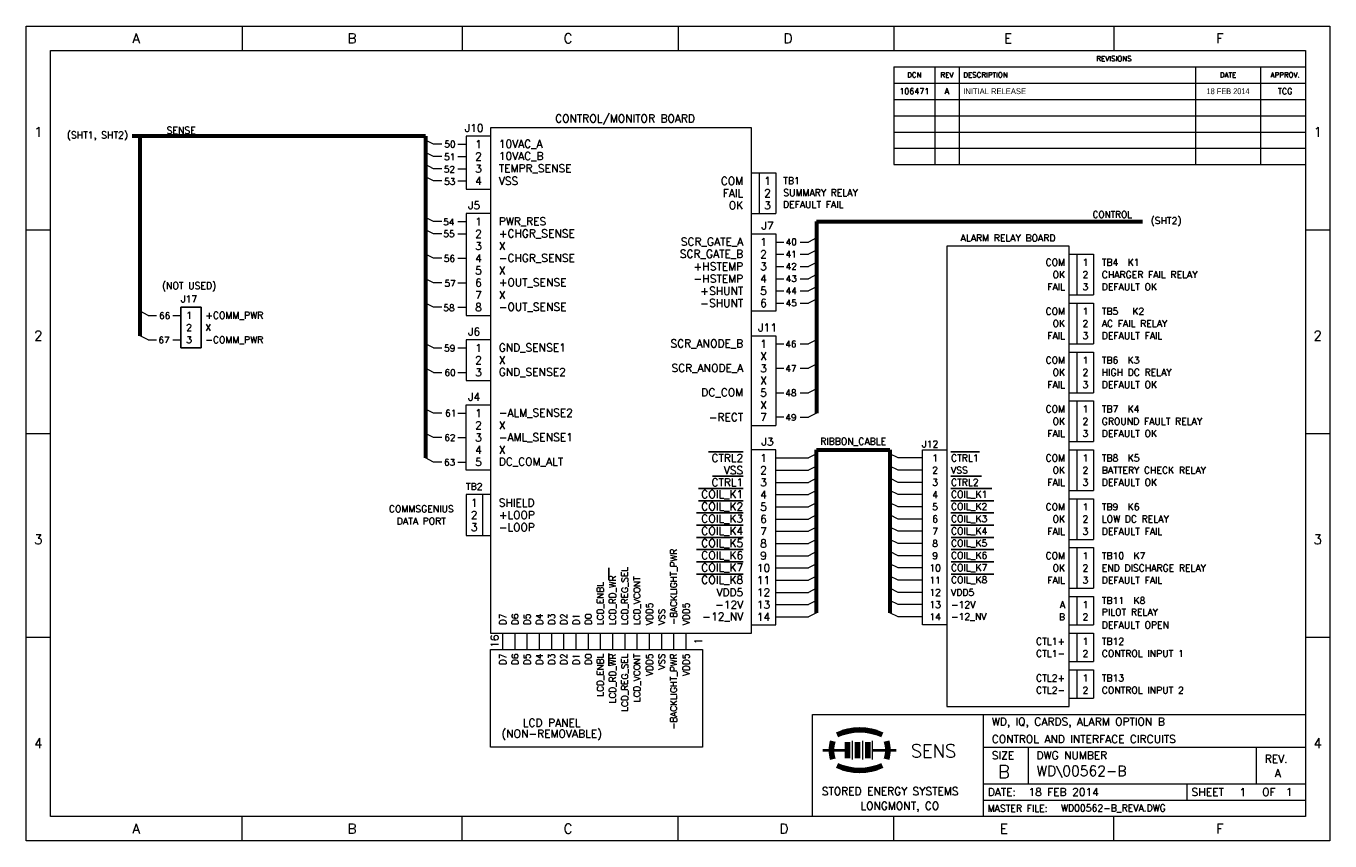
# Model space of a CAD drawing. Header units: inches. Extents: x 0.5 to 16.5, y 0.5 to 10.5.
import ezdxf
from ezdxf.enums import TextEntityAlignment as Align

# ---------------------------------------------------------------- set-up
doc = ezdxf.new("R2010")
doc.units = ezdxf.units.IN
doc.header["$MEASUREMENT"] = 0
doc.linetypes.add('SLD-Solid', pattern=[0])
for name, color, linetype in [('SHT1', 7, 'SLD-Solid'), ('SHT3', 7, 'SLD-Solid'), ('SLD-0', 7, 'SLD-Solid')]:
    doc.layers.add(name, color=color, linetype=linetype)
doc.styles.add('SLDTEXTSTYLE0', font='TXT_____.TTF')
doc.styles.add('SLDTEXTSTYLE3', font='TXT', dxfattribs={"width": 0.909091})
doc.styles.add('SLDTEXTSTYLE7', font='TXT', dxfattribs={"width": 0.966667})

msp = doc.modelspace()

# ---------------------------------------------------------------- linework, layer by layer
for p, q in [((2.4, 6.55), (2.4, 7.05)), ((2.4, 7.05), (2.65, 7.05)), ((2.65, 7.05), (2.65, 6.55)), ((2.65, 6.55), (2.4, 6.55))]:
    msp.add_line(p, q)
at = {"layer": 'SHT1', "linetype": 'SLD-Solid', "lineweight": 60}
for p, q in [((2, 9.15), (1.8, 9.15)), ((1.9, 6.7), (1.9, 9.15)), ((5.4, 9.15), (2, 9.15)), ((5.4, 9.15), (5.4, 5.2)), ((10.2, 8.1), (10.2, 5.75)), ((10.2, 8.1), (14.2, 8.1))]:
    msp.add_line(p, q, dxfattribs=at)
at = {"layer": 'SHT1', "linetype": 'SLD-Solid', "lineweight": 15}
for p, q in [((5.9, 9.15), (5.9, 8.5)), ((6.2, 9.15), (5.9, 9.15)), ((6.2, 9.25), (6.2, 3.05)), ((9.4, 9.25), (6.2, 9.25)), ((9.4, 3.05), (9.4, 9.25)), ((5.5, 9.05), (5.4, 9.1)), ((5.6, 9.05), (5.5, 9.05)), ((5.8, 9.05), (5.9, 9.05)), ((5.5, 8.9), (5.4, 8.95)), ((5.6, 8.9), (5.5, 8.9)), ((5.8, 8.9), (5.9, 8.9)), ((5.5, 8.75), (5.4, 8.8)), ((5.5, 8.6), (5.4, 8.65)), ((5.6, 8.75), (5.5, 8.75)), ((5.8, 8.75), (5.9, 8.75)), ((9.4, 8.7), (9.7, 8.7)), ((9.5, 8.2), (9.5, 8.7)), ((9.7, 8.7), (9.7, 8.2)), ((5.6, 8.6), (5.5, 8.6)), ((5.8, 8.6), (5.9, 8.6)), ((5.9, 8.5), (6.2, 8.5)), ((5.9, 8.2), (5.9, 6.95)), ((6.2, 8.2), (5.9, 8.2)), ((9.4, 8.2), (9.7, 8.2)), ((5.5, 8.1), (5.4, 8.15)), ((5.5, 7.95), (5.4, 8)), ((5.6, 8.1), (5.5, 8.1)), ((5.8, 8.1), (5.9, 8.1)), ((5.6, 7.95), (5.5, 7.95)), ((5.8, 7.95), (5.9, 7.95)), ((9.4, 7.95), (9.7, 7.95)), ((9.7, 7.95), (9.7, 7)), ((9.7, 7.85), (9.8, 7.85)), ((9.7, 7.85), (9.8, 7.85)), ((10, 7.85), (10.1, 7.85)), ((10.2, 7.9), (10.1, 7.85)), ((5.5, 7.65), (5.4, 7.7)), ((9.7, 7.7), (9.8, 7.7)), ((9.7, 7.7), (9.8, 7.7)), ((10, 7.7), (10.1, 7.7)), ((10.2, 7.75), (10.1, 7.7)), ((13.3, 7.7), (13.6, 7.7)), ((13.4, 7.2), (13.4, 7.7)), ((13.6, 7.7), (13.6, 7.2)), ((5.6, 7.65), (5.5, 7.65)), ((5.8, 7.65), (5.9, 7.65)), ((9.7, 7.55), (9.8, 7.55)), ((9.7, 7.55), (9.8, 7.55)), ((10, 7.55), (10.1, 7.55)), ((10.2, 7.6), (10.1, 7.55)), ((5.5, 7.35), (5.4, 7.4)), ((9.7, 7.4), (9.8, 7.4)), ((9.7, 7.4), (9.8, 7.4)), ((10, 7.4), (10.1, 7.4)), ((10.2, 7.45), (10.1, 7.4)), ((5.6, 7.35), (5.5, 7.35)), ((5.8, 7.35), (5.9, 7.35)), ((9.7, 7.25), (9.8, 7.25)), ((9.7, 7.25), (9.8, 7.25)), ((10, 7.25), (10.1, 7.25)), ((10.2, 7.3), (10.1, 7.25)), ((5.5, 7.05), (5.4, 7.1)), ((5.6, 7.05), (5.5, 7.05)), ((5.8, 7.05), (5.9, 7.05)), ((9.7, 7.1), (9.8, 7.1)), ((9.7, 7.1), (9.8, 7.1)), ((10, 7.1), (10.1, 7.1)), ((10.2, 7.15), (10.1, 7.1)), ((13.3, 7.2), (13.6, 7.2)), ((13.3, 7.1), (13.6, 7.1)), ((13.4, 6.6), (13.4, 7.1)), ((13.6, 7.1), (13.6, 6.6)), ((2, 6.95), (1.9, 7)), ((2, 6.95), (2.1, 6.95)), ((2.3, 6.95), (2.4, 6.95)), ((5.9, 6.95), (6.2, 6.95)), ((9.7, 7), (9.4, 7)), ((2, 6.65), (1.9, 6.7)), ((2, 6.65), (2.1, 6.65)), ((2.3, 6.65), (2.4, 6.65)), ((5.5, 6.55), (5.4, 6.6)), ((5.9, 6.65), (5.9, 6.15)), ((6.2, 6.65), (5.9, 6.65)), ((9.4, 6.7), (9.7, 6.7)), ((9.7, 6.7), (9.7, 5.6)), ((9.7, 6.6), (9.8, 6.6)), ((9.7, 6.6), (9.8, 6.6)), ((10, 6.6), (10.1, 6.6)), ((10.2, 6.65), (10.1, 6.6)), ((13.3, 6.6), (13.6, 6.6)), ((5.5, 6.55), (5.6, 6.55)), ((5.8, 6.55), (5.9, 6.55)), ((13.3, 6.5), (13.6, 6.5)), ((13.4, 6), (13.4, 6.5)), ((13.6, 6.5), (13.6, 6)), ((5.5, 6.25), (5.4, 6.3)), ((5.5, 6.25), (5.6, 6.25)), ((5.8, 6.25), (5.9, 6.25)), ((9.7, 6.3), (9.8, 6.3)), ((9.7, 6.3), (9.8, 6.3)), ((10, 6.3), (10.1, 6.3)), ((10.2, 6.35), (10.1, 6.3)), ((5.9, 6.15), (6.2, 6.15)), ((9.7, 6), (9.8, 6)), ((9.7, 6), (9.8, 6)), ((10, 6), (10.1, 6)), ((10.2, 6.05), (10.1, 6)), ((13.3, 6), (13.6, 6)), ((5.5, 5.75), (5.4, 5.8)), ((5.9, 5.05), (5.9, 5.85)), ((5.9, 5.85), (6.2, 5.85)), ((13.3, 5.9), (13.6, 5.9)), ((13.4, 5.4), (13.4, 5.9)), ((13.6, 5.9), (13.6, 5.4)), ((5.6, 5.75), (5.5, 5.75)), ((5.8, 5.75), (5.9, 5.75)), ((9.4, 5.6), (9.7, 5.6)), ((9.8, 5.7), (9.7, 5.7)), ((9.8, 5.7), (9.7, 5.7)), ((10, 5.7), (10.1, 5.7)), ((10.2, 5.75), (10.1, 5.7)), ((5.5, 5.45), (5.4, 5.5)), ((5.6, 5.45), (5.5, 5.45)), ((5.8, 5.45), (5.9, 5.45)), ((9.7, 5.3), (9.4, 5.3)), ((9.7, 3.15), (9.7, 5.3)), ((13.3, 5.4), (13.6, 5.4)), ((13.3, 5.3), (13.6, 5.3)), ((13.4, 4.8), (13.4, 5.3)), ((13.6, 5.3), (13.6, 4.8)), ((5.5, 5.15), (5.4, 5.2)), ((5.6, 5.15), (5.5, 5.15)), ((5.8, 5.15), (5.9, 5.15)), ((6.2, 5.05), (5.9, 5.05)), ((5.9, 4.75), (5.9, 4.25)), ((6.2, 4.75), (5.9, 4.75)), ((6.1, 4.75), (6.1, 4.25)), ((13.3, 4.8), (13.6, 4.8)), ((13.3, 4.7), (13.6, 4.7)), ((13.4, 4.2), (13.4, 4.7)), ((13.6, 4.7), (13.6, 4.2)), ((5.9, 4.25), (6.2, 4.25)), ((13.3, 4.2), (13.6, 4.2)), ((13.3, 4.1), (13.6, 4.1)), ((13.4, 3.6), (13.4, 4.1)), ((13.6, 4.1), (13.6, 3.6)), ((13.3, 3.6), (13.6, 3.6)), ((13.3, 3.5), (13.6, 3.5)), ((13.4, 3.15), (13.4, 3.5)), ((13.6, 3.5), (13.6, 3.15)), ((6.2, 3.05), (9.4, 3.05)), ((6.35, 2.85), (6.35, 3.05)), ((6.5, 2.85), (6.5, 3.05)), ((6.65, 2.85), (6.65, 3.05)), ((6.8, 2.85), (6.8, 3.05)), ((6.95, 2.85), (6.95, 3.05)), ((7.1, 2.85), (7.1, 3.05)), ((7.25, 2.85), (7.25, 3.05)), ((7.4, 2.85), (7.4, 3.05)), ((7.55, 2.85), (7.55, 3.05)), ((7.7, 2.85), (7.7, 3.05)), ((7.85, 2.85), (7.85, 3.05)), ((8, 2.85), (8, 3.05)), ((8.15, 2.85), (8.15, 3.05)), ((8.3, 2.85), (8.3, 3.05)), ((8.45, 2.85), (8.45, 3.05)), ((8.6, 2.85), (8.6, 3.05)), ((9.4, 3.15), (9.7, 3.15)), ((13.3, 3.15), (13.6, 3.15)), ((13.3, 3.05), (13.6, 3.05)), ((13.4, 2.7), (13.4, 3.05)), ((13.6, 3.05), (13.6, 2.7)), ((6.2, 1.65), (6.2, 2.85)), ((6.2, 2.85), (8.8, 2.85)), ((8.8, 2.85), (8.8, 1.65)), ((13.3, 2.7), (13.6, 2.7)), ((13.3, 2.6), (13.6, 2.6)), ((13.4, 2.25), (13.4, 2.6)), ((13.6, 2.6), (13.6, 2.25)), ((13.3, 2.25), (13.6, 2.25)), ((8.8, 1.65), (6.2, 1.65))]:
    msp.add_line(p, q, dxfattribs=at)
at = {"layer": 'SHT1', "linetype": 'SLD-Solid'}
for p, q in [((8.875, 5.275), (9.3, 5.275)), ((11.85, 5.275), (12.2, 5.275)), ((8.925, 4.975), (9.3, 4.975)), ((11.85, 4.975), (12.225, 4.975)), ((8.75, 4.825), (9.3, 4.825)), ((11.85, 4.825), (12.35, 4.825)), ((8.75, 4.675), (9.3, 4.675)), ((11.85, 4.675), (12.375, 4.675)), ((8.725, 4.525), (9.3, 4.525)), ((11.85, 4.525), (12.375, 4.525)), ((8.725, 4.375), (9.3, 4.375)), ((11.85, 4.375), (12.375, 4.375)), ((8.725, 4.225), (9.3, 4.225)), ((11.851, 4.225), (12.375, 4.225)), ((8.725, 4.075), (9.3, 4.075)), ((11.851, 4.075), (12.375, 4.075)), ((7.65, 3.7), (7.65, 3.85)), ((8.725, 3.925), (9.3, 3.925)), ((11.851, 3.925), (12.375, 3.925)), ((8.725, 3.775), (9.3, 3.775)), ((11.851, 3.775), (12.375, 3.775)), ((7.65, 2.65), (7.65, 2.8))]:
    msp.add_line(p, q, dxfattribs=at)
at = {"layer": 'SHT3', "linetype": 'Continuous', "lineweight": 15}
for p, q in [((11.8, 7.8), (11.8, 2.15)), ((13.3, 7.8), (11.8, 7.8)), ((13.3, 2.15), (13.3, 7.8)), ((11.5, 3.15), (11.5, 5.3)), ((11.5, 5.3), (11.8, 5.3)), ((9.7, 5.2), (10.1, 5.2)), ((10.2, 5.25), (10.1, 5.2)), ((11.2, 5.2), (11.1, 5.25)), ((11.5, 5.2), (11.2, 5.2)), ((9.7, 5.05), (10.1, 5.05)), ((10.2, 5.1), (10.1, 5.05)), ((11.2, 5.05), (11.1, 5.1)), ((11.5, 5.05), (11.2, 5.05)), ((9.7, 4.9), (10.1, 4.9)), ((10.2, 4.95), (10.1, 4.9)), ((10.2, 4.8), (10.1, 4.75)), ((11.2, 4.9), (11.1, 4.95)), ((11.2, 4.75), (11.1, 4.8)), ((11.5, 4.9), (11.2, 4.9)), ((9.7, 4.75), (10.1, 4.75)), ((10.2, 4.65), (10.1, 4.6)), ((11.2, 4.6), (11.1, 4.65)), ((11.5, 4.75), (11.2, 4.75)), ((9.7, 4.6), (10.1, 4.6)), ((10.2, 4.5), (10.1, 4.45)), ((11.2, 4.45), (11.1, 4.5)), ((11.5, 4.6), (11.2, 4.6)), ((9.7, 4.45), (10.1, 4.45)), ((10.2, 4.35), (10.1, 4.3)), ((11.2, 4.3), (11.1, 4.35)), ((11.5, 4.45), (11.2, 4.45)), ((9.7, 4.3), (10.1, 4.3)), ((10.2, 4.2), (10.1, 4.15)), ((11.2, 4.15), (11.1, 4.2)), ((11.5, 4.3), (11.2, 4.3)), ((9.7, 4.15), (10.1, 4.15)), ((9.7, 4), (10.1, 4)), ((10.2, 4.05), (10.1, 4)), ((11.2, 4), (11.1, 4.05)), ((11.5, 4.15), (11.2, 4.15)), ((11.5, 4), (11.2, 4)), ((9.7, 3.85), (10.1, 3.85)), ((10.2, 3.9), (10.1, 3.85)), ((11.2, 3.85), (11.1, 3.9)), ((11.5, 3.85), (11.2, 3.85)), ((9.7, 3.7), (10.1, 3.7)), ((10.2, 3.75), (10.1, 3.7)), ((11.2, 3.7), (11.1, 3.75)), ((11.5, 3.7), (11.2, 3.7)), ((9.7, 3.55), (10.1, 3.55)), ((10.2, 3.6), (10.1, 3.55)), ((11.2, 3.55), (11.1, 3.6)), ((11.5, 3.55), (11.2, 3.55)), ((9.7, 3.4), (10.1, 3.4)), ((10.2, 3.45), (10.1, 3.4)), ((11.2, 3.4), (11.1, 3.45)), ((11.5, 3.4), (11.2, 3.4)), ((9.7, 3.25), (10.1, 3.25)), ((10.2, 3.3), (10.1, 3.25)), ((11.2, 3.25), (11.1, 3.3)), ((11.5, 3.25), (11.2, 3.25)), ((11.8, 3.15), (11.5, 3.15)), ((11.8, 2.15), (13.3, 2.15))]:
    msp.add_line(p, q, dxfattribs=at)
at = {"layer": 'SHT3', "linetype": 'Continuous', "lineweight": 60}
for p, q in [((10.2, 5.3), (11.1, 5.3)), ((10.2, 3.3), (10.2, 5.3)), ((11.1, 5.3), (11.1, 3.3))]:
    msp.add_line(p, q, dxfattribs=at)
at = {"layer": 'SLD-0', "color": 7, "linetype": 'Continuous', "lineweight": 15}
for p, q in [((0.5, 10.5), (16.5, 10.5)), ((0.5, 0.5), (0.5, 10.5)), ((3.15, 10.5), (3.15, 10.2)), ((5.85, 10.5), (5.85, 10.2)), ((8.5, 10.5), (8.5, 10.2)), ((11.15, 10.5), (11.15, 10.2)), ((13.85, 10.5), (13.85, 10.2)), ((16.5, 10.5), (16.5, 0.5)), ((0.8, 10.2), (16.2, 10.2)), ((0.8, 0.8), (0.8, 10.2)), ((16.2, 10.2), (16.2, 0.8)), ((11.15, 10), (11.15, 8.8)), ((11.15, 10), (16.2, 10)), ((11.65, 10), (11.65, 8.8)), ((11.95, 10), (11.95, 8.8)), ((14.85, 10), (14.85, 8.8)), ((15.65, 10), (15.65, 8.8)), ((11.15, 9.8), (16.2, 9.8)), ((11.15, 9.6), (16.2, 9.6)), ((11.15, 9.4), (16.2, 9.4)), ((11.15, 9.2), (16.2, 9.2)), ((11.15, 9), (16.2, 9)), ((11.15, 8.8), (16.2, 8.8)), ((0.5, 8), (0.8, 8)), ((16.2, 8), (16.5, 8)), ((0.5, 5.5), (0.8, 5.5)), ((16.2, 5.5), (16.5, 5.5)), ((0.5, 3), (0.8, 3)), ((16.2, 3), (16.5, 3)), ((16.2, 0.8), (0.8, 0.8)), ((3.15, 0.5), (3.15, 0.8)), ((5.85, 0.5), (5.85, 0.8)), ((8.5, 0.5), (8.5, 0.8)), ((11.15, 0.5), (11.15, 0.8)), ((13.85, 0.5), (13.85, 0.8)), ((16.5, 0.5), (0.5, 0.5))]:
    msp.add_line(p, q, dxfattribs=at)
at = {"layer": 'SLD-0', "linetype": 'SLD-Solid', "lineweight": 15}
for p, q in [((10.15, 2.05), (16.2, 2.05)), ((10.15, 0.8), (10.15, 2.05)), ((12.25, 0.8), (12.25, 2.05)), ((10.639, 1.729), (10.639, 1.499)), ((10.764, 1.729), (10.764, 1.499)), ((10.884, 1.729), (10.884, 1.499)), ((12.25, 1.65), (16.2, 1.65)), ((12.8, 1.2), (12.8, 1.65)), ((15.6, 1.2), (15.6, 1.65)), ((12.25, 1.2), (16.2, 1.2)), ((14.75, 1), (14.75, 1.2)), ((12.25, 1), (16.2, 1))]:
    msp.add_line(p, q, dxfattribs=at)
at = {"layer": 'SLD-0', "linetype": 'SLD-Solid', "lineweight": 40}
for p, q in [((10.279, 1.614), (10.579, 1.614)), ((10.889, 1.614), (11.179, 1.614))]:
    msp.add_line(p, q, dxfattribs=at)
at = {"layer": 'SLD-0', "linetype": 'SLD-Solid', "lineweight": 100}
for p, q in [((10.579, 1.714), (10.579, 1.514)), ((10.704, 1.714), (10.704, 1.514)), ((10.829, 1.714), (10.829, 1.514))]:
    msp.add_line(p, q, dxfattribs=at)
at = {"layer": 'SLD-0', "linetype": 'SLD-Solid', "lineweight": 158}
for centre, radius, start, end in [((10.729, 1.214), 0.65, 65, 115), ((10.804, 1.614), 0.42, 165, 195), ((10.654, 1.614), 0.42, 345, 15), ((10.729, 2.014), 0.65, 245, 295)]:
    msp.add_arc(centre, radius, start, end, dxfattribs=at)

# ---------------------------------------------------------------- texts
at = {"layer": 'SHT1', "linetype": 'Continuous', "style": 'SLDTEXTSTYLE0'}
for s, p in [('J17', (2.5, 7.15)), ('1', (2.5, 6.95)), ('2', (2.5, 6.8)), ('3', (2.5, 6.65))]:
    msp.add_text(s, height=0.0833, dxfattribs=at).set_placement(p, align=Align.MIDDLE_CENTER)
for s, p in [('+COMM_PWR', (2.7, 6.95)), ('X', (2.7, 6.8)), ('-COMM_PWR', (2.7, 6.65))]:
    msp.add_text(s, height=0.0833, dxfattribs=at).set_placement(p, align=Align.MIDDLE_LEFT)
at = {"layer": 'SHT1', "color": 7, "char_height": 0.072}
for s, insert, attachment_point, style in [('{106471}', (11.4, 9.7), 5, 'SLDTEXTSTYLE0'), ('A', (11.8, 9.7), 5, 'SLDTEXTSTYLE0'), ('INITIAL RELEASE', (12, 9.7), 4, 'SLDTEXTSTYLE7'), ('18 FEB 2014', (15.25, 9.7), 5, 'SLDTEXTSTYLE3'), ('TCG', (15.95, 9.7), 5, 'SLDTEXTSTYLE0')]:
    msp.add_mtext(s, dxfattribs=dict(at, insert=insert, attachment_point=attachment_point, style=style))
at = {"layer": 'SHT1', "style": 'SLDTEXTSTYLE0'}
for s, insert, char_height, attachment_point in [('J10', (6, 9.25), 0.096, 5), ('CONTROL/MONITOR BOARD', (7.85, 9.35), 0.096, 5), ('(SHT1, SHT2)', (1.75, 9.15), 0.0833, 6), ('SENSE', (2.403, 9.221), 0.0833, 5), ('50', (5.633, 9.091), 0.08, 1), ('2', (6.05, 8.9), 0.096, 5), ('1', (6.05, 9.05), 0.096, 5), ('10VAC_A', (6.3, 9.05), 0.096, 4), ('10VAC_B', (6.3, 8.9), 0.096, 4), ('51', (5.631, 8.935), 0.08, 1), ('3', (6.05, 8.75), 0.096, 5), ('TEMPR_SENSE', (6.3, 8.75), 0.096, 4), ('52', (5.627, 8.782), 0.08, 1), ('4', (6.05, 8.6), 0.096, 5), ('VSS', (6.3, 8.6), 0.096, 4), ('COM', (9.3, 8.6), 0.096, 6), ('1', (9.6, 8.6), 0.096, 5), ('TB1', (9.792, 8.644), 0.0833, 1), ('53', (5.631, 8.633), 0.08, 1), ('FAIL', (9.3, 8.45), 0.096, 6), ('2', (9.6, 8.45), 0.096, 5), ('SUMMARY RELAY', (9.792, 8.497), 0.0833, 1), ('J5', (6, 8.3), 0.096, 5), ('OK', (9.3, 8.3), 0.096, 6), ('3', (9.6, 8.3), 0.096, 5), ('DEFAULT FAIL', (9.788, 8.353), 0.0833, 1), ('1', (6.05, 8.1), 0.096, 5), ('PWR_RES', (6.3, 8.1), 0.096, 4), ('CONTROL', (13.829, 8.188), 0.08, 5), ('(SHT2)', (14.3, 8.1), 0.0833, 4), ('54', (5.619, 8.135), 0.08, 1), ('2', (6.05, 7.95), 0.096, 5), ('+CHGR_SENSE', (6.3, 7.95), 0.096, 4), ('J7', (9.6, 8.05), 0.096, 5), ('55', (5.621, 7.991), 0.08, 1), ('3', (6.05, 7.8), 0.096, 5), ('X', (6.3, 7.8), 0.096, 4), ('SCR_GATE_A', (9.3, 7.85), 0.096, 6), ('1', (9.55, 7.85), 0.096, 5), ('40', (9.821, 7.891), 0.08, 1), ('56', (5.627, 7.688), 0.08, 1), ('4', (6.05, 7.65), 0.096, 5), ('-CHGR_SENSE', (6.3, 7.65), 0.096, 4), ('SCR_GATE_B', (9.3, 7.7), 0.096, 6), ('2', (9.55, 7.7), 0.096, 5), ('41', (9.821, 7.741), 0.08, 1), ('5', (6.05, 7.5), 0.096, 5), ('X', (6.3, 7.5), 0.096, 4), ('+HSTEMP', (9.3, 7.55), 0.096, 6), ('3', (9.55, 7.55), 0.096, 5), ('42', (9.821, 7.591), 0.08, 1), ('COM', (13.25, 7.6), 0.0833, 6), ('1', (13.5, 7.6), 0.0833, 5), ('(NOT USED)', (2.5, 7.3), 0.0833, 5), ('57', (5.635, 7.382), 0.08, 1), ('6', (6.05, 7.35), 0.096, 5), ('+OUT_SENSE', (6.3, 7.35), 0.096, 4), ('-HSTEMP', (9.3, 7.4), 0.096, 6), ('4', (9.55, 7.4), 0.096, 5), ('43', (9.821, 7.441), 0.08, 1), ('OK', (13.25, 7.45), 0.0833, 6), ('2', (13.5, 7.45), 0.0833, 5), ('7', (6.05, 7.2), 0.096, 5), ('X', (6.3, 7.2), 0.096, 4), ('+SHUNT', (9.3, 7.25), 0.096, 6), ('5', (9.55, 7.25), 0.096, 5), ('44', (9.821, 7.291), 0.08, 1), ('FAIL', (13.25, 7.3), 0.0833, 6), ('3', (13.5, 7.3), 0.0833, 5), ('58', (5.621, 7.082), 0.08, 1), ('8', (6.05, 7.05), 0.096, 5), ('-OUT_SENSE', (6.3, 7.05), 0.096, 4), ('-SHUNT', (9.3, 7.1), 0.096, 6), ('6', (9.55, 7.1), 0.096, 5), ('45', (9.821, 7.141), 0.08, 1), ('COM', (13.25, 7), 0.0833, 6), ('1', (13.5, 7), 0.0833, 5), ('66', (2.132, 6.986), 0.08, 1), ('OK', (13.25, 6.85), 0.0833, 6), ('2', (13.5, 6.85), 0.0833, 5), ('J6', (6, 6.75), 0.096, 5), ('J11', (9.6, 6.8), 0.096, 5), ('FAIL', (13.25, 6.7), 0.0833, 6), ('3', (13.5, 6.7), 0.0833, 5), ('67', (2.124, 6.687), 0.08, 1), ('59', (5.63, 6.587), 0.08, 1), ('1', (6.05, 6.55), 0.096, 5), ('GND_SENSE1', (6.3, 6.55), 0.096, 4), ('SCR_ANODE_B', (9.3, 6.6), 0.096, 6), ('1', (9.55, 6.6), 0.096, 5), ('46', (9.817, 6.638), 0.08, 1), ('2', (6.05, 6.4), 0.096, 5), ('X', (6.3, 6.4), 0.096, 4), ('X', (9.55, 6.45), 0.096, 5), ('COM', (13.25, 6.4), 0.0833, 6), ('1', (13.5, 6.4), 0.0833, 5), ('60', (5.635, 6.287), 0.08, 1), ('3', (6.05, 6.25), 0.096, 5), ('GND_SENSE2', (6.3, 6.25), 0.096, 4), ('SCR_ANODE_A', (9.3, 6.3), 0.096, 6), ('3', (9.55, 6.3), 0.096, 5), ('47', (9.817, 6.338), 0.08, 1), ('OK', (13.25, 6.25), 0.0833, 6), ('2', (13.5, 6.25), 0.0833, 5), ('X', (9.55, 6.15), 0.096, 5), ('FAIL', (13.25, 6.1), 0.0833, 6), ('3', (13.5, 6.1), 0.0833, 5), ('J4', (6, 5.95), 0.096, 5), ('DC_COM', (9.3, 6), 0.096, 6), ('5', (9.55, 6), 0.096, 5), ('48', (9.817, 6.038), 0.08, 1), ('61', (5.642, 5.789), 0.08, 1), ('1', (6.05, 5.75), 0.096, 5), ('-ALM_SENSE2', (6.3, 5.75), 0.096, 4), ('-RECT', (9.3, 5.7), 0.096, 6), ('X', (9.55, 5.85), 0.096, 5), ('7', (9.55, 5.7), 0.096, 5), ('COM', (13.25, 5.8), 0.0833, 6), ('1', (13.5, 5.8), 0.0833, 5), ('2', (6.05, 5.6), 0.096, 5), ('X', (6.3, 5.6), 0.096, 4), ('49', (9.817, 5.738), 0.08, 1), ('OK', (13.25, 5.65), 0.0833, 6), ('2', (13.5, 5.65), 0.0833, 5), ('62', (5.632, 5.489), 0.08, 1), ('3', (6.05, 5.45), 0.096, 5), ('-AML_SENSE1', (6.3, 5.45), 0.096, 4), ('J3', (9.6, 5.4), 0.096, 5), ('FAIL', (13.25, 5.5), 0.0833, 6), ('3', (13.5, 5.5), 0.0833, 5), ('4', (6.05, 5.3), 0.096, 5), ('X', (6.3, 5.3), 0.096, 4), ('63', (5.628, 5.186), 0.08, 1), ('5', (6.05, 5.15), 0.096, 5), ('DC_COM_ALT', (6.3, 5.15), 0.096, 4), ('CTRL2', (9.3, 5.2), 0.096, 6), ('1', (9.55, 5.2), 0.096, 5), ('1', (11.655, 5.2), 0.0833, 5), ('CTRL1', (11.85, 5.2), 0.0833, 4), ('COM', (13.25, 5.2), 0.0833, 6), ('1', (13.5, 5.2), 0.0833, 5), ('CTRL1', (9.3, 4.9), 0.096, 6), ('VSS', (9.3, 5.05), 0.096, 6), ('3', (9.55, 4.9), 0.096, 5), ('2', (9.55, 5.05), 0.096, 5), ('2', (11.655, 5.05), 0.0833, 5), ('VSS', (11.85, 5.05), 0.0833, 4), ('OK', (13.25, 5.05), 0.0833, 6), ('2', (13.5, 5.05), 0.0833, 5), ('TB2', (6, 4.85), 0.0833, 5), ('COIL_K1', (9.3, 4.75), 0.096, 6), ('4', (9.55, 4.75), 0.096, 5), ('4', (11.655, 4.75), 0.0833, 5), ('3', (11.655, 4.9), 0.0833, 5), ('CTRL2', (11.85, 4.9), 0.0833, 4), ('COIL_K1', (11.85, 4.75), 0.0833, 4), ('FAIL', (13.25, 4.9), 0.0833, 6), ('3', (13.5, 4.9), 0.0833, 5), ('1', (6, 4.65), 0.096, 5), ('SHIELD', (6.3, 4.65), 0.096, 4), ('COIL_K2', (9.3, 4.6), 0.096, 6), ('5', (9.55, 4.6), 0.096, 5), ('5', (11.655, 4.6), 0.0833, 5), ('COIL_K2', (11.85, 4.6), 0.0833, 4), ('COM', (13.25, 4.6), 0.0833, 6), ('1', (13.5, 4.6), 0.0833, 5), ('COMMSGENIUS', (5.35, 4.575), 0.0833, 5), ('2', (6, 4.5), 0.096, 5), ('+LOOP', (6.3, 4.5), 0.096, 4), ('COIL_K3', (9.3, 4.45), 0.096, 6), ('6', (9.55, 4.45), 0.096, 5), ('6', (11.655, 4.45), 0.0833, 5), ('COIL_K3', (11.85, 4.45), 0.0833, 4), ('OK', (13.25, 4.45), 0.0833, 6), ('2', (13.5, 4.45), 0.0833, 5), ('DATA PORT', (5.35, 4.425), 0.0833, 5), ('3', (6, 4.35), 0.096, 5), ('-LOOP', (6.3, 4.35), 0.096, 4), ('COIL_K4', (9.3, 4.3), 0.096, 6), ('7', (9.55, 4.3), 0.096, 5), ('7', (11.655, 4.3), 0.0833, 5), ('COIL_K4', (11.85, 4.3), 0.0833, 4), ('FAIL', (13.25, 4.3), 0.0833, 6), ('3', (13.5, 4.3), 0.0833, 5), ('COIL_K5', (9.3, 4.15), 0.096, 6), ('8', (9.55, 4.15), 0.096, 5), ('8', (11.655, 4.15), 0.0833, 5), ('COIL_K5', (11.85, 4.15), 0.0833, 4), ('COIL_K6', (9.3, 4), 0.096, 6), ('9', (9.55, 4), 0.096, 5), ('9', (11.655, 4), 0.0833, 5), ('COIL_K6', (11.85, 4), 0.0833, 4), ('COM', (13.25, 4), 0.0833, 6), ('1', (13.5, 4), 0.0833, 5), ('COIL_K7', (9.3, 3.85), 0.096, 6), ('10', (9.55, 3.85), 0.096, 5), ('10', (11.655, 3.85), 0.0833, 5), ('COIL_K7', (11.85, 3.85), 0.0833, 4), ('OK', (13.25, 3.85), 0.0833, 6), ('2', (13.5, 3.85), 0.0833, 5), ('COIL_K8', (9.3, 3.7), 0.096, 6), ('11', (9.55, 3.7), 0.096, 5), ('11', (11.655, 3.7), 0.0833, 5), ('COIL_K8', (11.85, 3.7), 0.0833, 4), ('FAIL', (13.25, 3.7), 0.0833, 6), ('3', (13.5, 3.7), 0.0833, 5), ('VDD5', (9.3, 3.55), 0.096, 6), ('12', (9.55, 3.55), 0.096, 5), ('12', (11.655, 3.55), 0.0833, 5), ('VDD5', (11.85, 3.55), 0.0833, 4), ('-12V', (9.3, 3.4), 0.096, 6), ('13', (9.55, 3.4), 0.096, 5), ('13', (11.655, 3.4), 0.0833, 5), ('-12V', (11.85, 3.4), 0.0833, 4), ('A', (13.25, 3.4), 0.0833, 6), ('1', (13.5, 3.4), 0.0833, 5), ('-12_NV', (9.3, 3.25), 0.096, 6), ('14', (9.55, 3.25), 0.096, 5), ('14', (11.655, 3.25), 0.0833, 5), ('-12_NV', (11.85, 3.25), 0.0833, 4), ('B', (13.25, 3.25), 0.0833, 6), ('2', (13.5, 3.25), 0.0833, 5), ('CTL1+', (13.25, 2.95), 0.0833, 6), ('1', (13.5, 2.95), 0.0833, 5), ('CTL1-', (13.25, 2.8), 0.0833, 6), ('2', (13.5, 2.8), 0.0833, 5), ('CTL2+', (13.25, 2.5), 0.0833, 6), ('CTL2-', (13.25, 2.35), 0.0833, 6), ('2', (13.5, 2.35), 0.0833, 5), ('1', (13.5, 2.5), 0.0833, 5), ('LCD PANEL', (6.95, 1.95), 0.096, 5), ('(NON-REMOVABLE)', (6.95, 1.8), 0.096, 5), ('CONTROL AND INTERFACE CIRCUITS', (12.35, 1.75), 0.096, 4)]:
    msp.add_mtext(s, dxfattribs=dict(at, insert=insert, char_height=char_height, attachment_point=attachment_point))
at = {"layer": 'SHT1', "rotation": 90, "style": 'SLDTEXTSTYLE0'}
for s, insert, char_height, attachment_point in [('-BACKLIGHT_PWR', (8.45, 3.15), 0.08, 4), ('LCD_REG_SEL', (7.85, 3.15), 0.08, 4), ('LCD_ENBL', (7.55, 3.15), 0.08, 4), ('LCD_RD_WR', (7.7, 3.15), 0.08, 4), ('VDD5', (8.15, 3.15), 0.08, 4), ('VDD5', (8.6, 3.15), 0.08, 4), ('D7', (6.35, 3.15), 0.08, 4), ('D6', (6.5, 3.15), 0.08, 4), ('D5', (6.65, 3.15), 0.08, 4), ('D4', (6.8, 3.15), 0.08, 4), ('D3', (6.95, 3.15), 0.08, 4), ('D2', (7.1, 3.15), 0.08, 4), ('D1', (7.25, 3.15), 0.08, 4), ('D0', (7.4, 3.15), 0.08, 4), ('VSS', (8.3, 3.15), 0.08, 4), ('16', (6.25, 2.95), 0.096, 5), ('1', (8.75, 2.95), 0.096, 5), ('D7', (6.35, 2.8), 0.08, 6), ('D6', (6.5, 2.8), 0.08, 6), ('D5', (6.65, 2.8), 0.08, 6), ('D4', (6.8, 2.8), 0.08, 6), ('D3', (6.95, 2.8), 0.08, 6), ('D2', (7.1, 2.8), 0.08, 6), ('D1', (7.25, 2.8), 0.08, 6), ('D0', (7.4, 2.8), 0.08, 6), ('LCD_ENBL', (7.55, 2.8), 0.08, 6), ('LCD_RD_WR', (7.7, 2.8), 0.08, 6), ('LCD_REG_SEL', (7.85, 2.8), 0.08, 6), ('LCD_VCONT', (8, 2.8), 0.08, 6), ('VDD5', (8.15, 2.8), 0.08, 6), ('VSS', (8.3, 2.8), 0.08, 6), ('-BACKLIGHT_PWR', (8.45, 2.8), 0.08, 6), ('VDD5', (8.6, 2.8), 0.08, 6)]:
    msp.add_mtext(s, dxfattribs=dict(at, insert=insert, char_height=char_height, attachment_point=attachment_point))
at = {"layer": 'SHT1', "insert": (8, 3.15), "char_height": 0.08, "width": 0.15625, "attachment_point": 4, "rotation": 90, "style": 'SLDTEXTSTYLE0'}
msp.add_mtext('LCD_VCONT', dxfattribs=at)
at = {"layer": 'SHT3', "char_height": 0.0833, "style": 'SLDTEXTSTYLE0'}
for s, insert, attachment_point in [('ALARM RELAY BOARD', (12.55, 7.9), 5), ('TB4  K1', (13.7, 7.6), 4), ('CHARGER FAIL RELAY', (13.7, 7.45), 4), ('DEFAULT OK', (13.7, 7.3), 4), ('TB5   K2', (13.7, 7), 4), ('AC FAIL RELAY', (13.7, 6.85), 4), ('DEFAULT FAIL', (13.7, 6.7), 4), ('TB6  K3', (13.7, 6.4), 4), ('HIGH DC RELAY', (13.7, 6.25), 4), ('DEFAULT OK', (13.7, 6.1), 4), ('TB7  K4', (13.7, 5.8), 4), ('GROUND FAULT RELAY', (13.7, 5.65), 4), ('RIBBON_CABLE', (10.65, 5.4), 5), ('DEFAULT OK', (13.7, 5.5), 4), ('J12', (11.495, 5.412), 1), ('TB8  K5', (13.7, 5.2), 4), ('BATTERY CHECK RELAY', (13.7, 5.05), 4), ('DEFAULT OK', (13.7, 4.9), 4), ('TB9  K6', (13.7, 4.6), 4), ('LOW DC RELAY', (13.7, 4.45), 4), ('DEFAULT FAIL', (13.7, 4.3), 4), ('TB10  K7', (13.7, 4), 4), ('END DISCHARGE RELAY', (13.7, 3.85), 4), ('DEFAULT FAIL', (13.7, 3.7), 4), ('TB11  K8', (13.7, 3.45), 4), ('PILOT RELAY', (13.7, 3.308), 4), ('DEFAULT OPEN', (13.7, 3.15), 4), ('TB12', (13.7, 2.95), 4), ('CONTROL INPUT 1', (13.7, 2.8), 4), ('TB13', (13.7, 2.5), 4), ('CONTROL INPUT 2', (13.7, 2.35), 4)]:
    msp.add_mtext(s, dxfattribs=dict(at, insert=insert, attachment_point=attachment_point))
at = {"layer": 'SLD-0', "color": 7, "style": 'SLDTEXTSTYLE0'}
for s, insert, char_height, attachment_point in [('A', (1.85, 10.35), 0.12, 5), ('B', (4.5, 10.35), 0.12, 5), ('C', (7.15, 10.35), 0.12, 5), ('D', (9.85, 10.35), 0.12, 5), ('E', (12.55, 10.35), 0.12, 5), ('F', (15.15, 10.35), 0.12, 5), ('REVISIONS', (13.85, 10.1), 0.064, 5), ('DCN', (11.4, 9.9), 0.064, 5), ('REV', (11.8, 9.9), 0.064, 5), ('DESCRIPTION', (12, 9.9), 0.064, 4), ('DATE', (15.25, 9.9), 0.064, 5), ('APPROV.', (15.95, 9.9), 0.064, 5), ('1', (0.65, 9.2), 0.12, 5), ('1', (16.35, 9.2), 0.12, 5), ('2', (0.65, 6.7), 0.12, 5), ('2', (16.35, 6.7), 0.12, 5), ('3', (0.65, 4.2), 0.12, 5), ('3', (16.35, 4.2), 0.12, 5), ('4', (0.65, 1.7), 0.12, 5), ('4', (16.35, 1.7), 0.12, 5), ('A', (1.85, 0.65), 0.12, 5), ('B', (4.5, 0.65), 0.12, 5), ('C', (7.15, 0.65), 0.12, 5), ('D', (9.8, 0.65), 0.12, 5), ('E', (12.5, 0.65), 0.12, 5), ('F', (15.15, 0.65), 0.12, 5)]:
    msp.add_mtext(s, dxfattribs=dict(at, insert=insert, char_height=char_height, attachment_point=attachment_point))
at = {"layer": 'SLD-0', "style": 'SLDTEXTSTYLE0'}
for s, insert, char_height, attachment_point in [('WD, IQ, CARDS, ALARM OPTION B', (12.35, 1.95), 0.096, 4), ('SENS', (11.358, 1.685), 0.16, 1), ('SIZE', (12.35, 1.55), 0.096, 4), ('DWG NUMBER', (12.9, 1.55), 0.096, 4), ('B', (12.5, 1.35), 0.16, 5), ('REV.', (15.701, 1.555), 0.096, 1), ('{WD\\\\00562-B}', (12.9, 1.35), 0.125, 4), ('A', (15.824, 1.38), 0.096, 1), ('STORED ENERGY SYSTEMS', (10.264, 1.159), 0.096, 1), ('DATE:', (12.3, 1.1), 0.096, 4), ('18 FEB 2014', (12.8, 1.1), 0.096, 4), ('SHEET', (15, 1.1), 0.096, 5), ('1', (15.432, 1.098), 0.096, 5), ('OF', (15.75, 1.1), 0.096, 5), ('1', (16, 1.1), 0.096, 5), ('LONGMONT, CO', (10.738, 0.979), 0.096, 1), ('MASTER FILE:', (12.3, 0.9), 0.0833, 4), ('{WD00562-B_REVA.DWG}', (13.2, 0.9), 0.0833, 4)]:
    msp.add_mtext(s, dxfattribs=dict(at, insert=insert, char_height=char_height, attachment_point=attachment_point))

doc.saveas('drawing.dxf')
